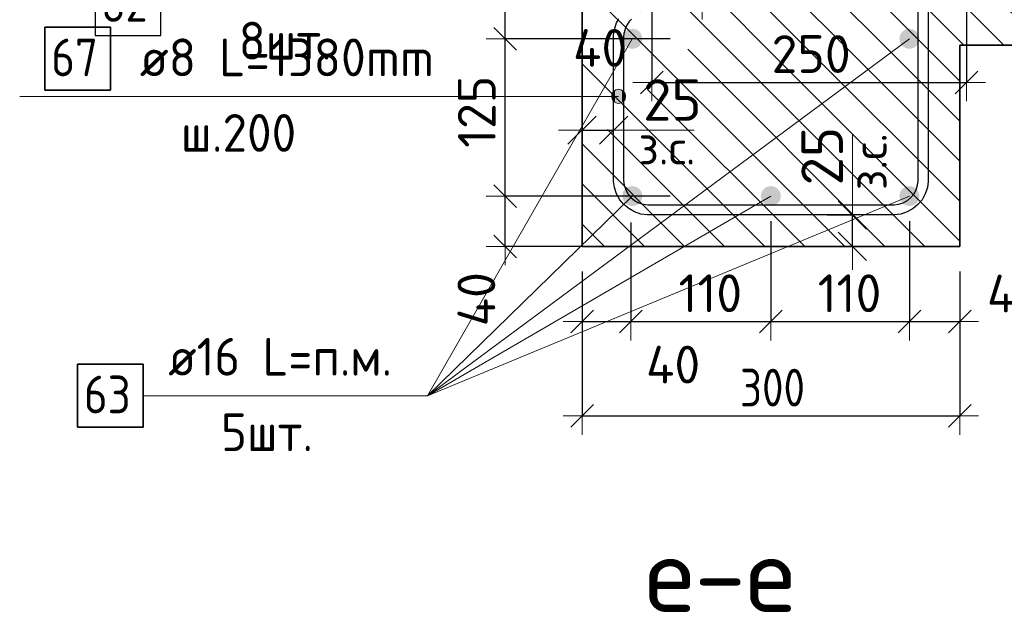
# Model space of a CAD drawing. Header units: metres. Extents: x -38 to 97, y -15 to 21.
# Tile 47 of 111: x 71.761 to 72.543, y 3.819 to 4.291. Entities that reach past the tile are written whole.
import ezdxf

# ---------------------------------------------------------------- set-up
doc = ezdxf.new("R2010")
doc.units = ezdxf.units.M
doc.header["$PDMODE"] = 65
for name, color, linetype, lineweight in [('XR$4$Арм.стержн.горизонт. 1', 180, 'Continuous', 35), ('XR$4$Размерная линия (1)', 7, 'Continuous', 13), ('XR$6$Арм.стержн. Арматура края', 96, 'Continuous', 35), ('XR$6$Арм.стержн.горизонт. 1', 180, 'Continuous', 35), ('XR$6$Размерная линия (1)', 7, 'Continuous', 13), ('XR$6$Размерная линия_ общее', 7, 'Continuous', 13)]:
    doc.layers.add(name, color=color, linetype=linetype, lineweight=lineweight)
doc.styles.add('ISOCPEUR', font='txt')
doc.dimstyles.new('DIMSTYLE_13', dxfattribs={"dimtxt": 0.033, "dimasz": 0.0375, "dimexe": 0, "dimexo": 0, "dimgap": 0.0165, "dimtad": 2, "dimdec": 0, "dimlfac": 1000, "dimrnd": 1, "dimzin": 12, "dimdsep": 46, "dimtxsty": 'ISOCPEUR', "dimblk1": 'ALL_ML_STRICH', "dimblk2": 'ALL_ML_STRICH', "dimsah": 1, "dimcen": 0, "dimclrd": 7, "dimclre": 256, "dimclrt": 7, "dimadec": 0, "dimazin": 0, "dimtfac": 1, "dimtdec": 0, "dimtix": 1, "dimtmove": 2, "dimatfit": 3, "dimfxl": 0, "dimtvp": 1.2, "dimtzin": 0, "dimlwd": 0, "dimlwe": -3, "dimarcsym": 0})
doc.dimstyles.new('DIMSTYLE_14', dxfattribs={"dimtxt": 0.03, "dimasz": 0.03, "dimexe": 0, "dimexo": 0, "dimgap": 0.015, "dimtad": 2, "dimdec": 0, "dimlfac": 1000, "dimrnd": 1, "dimzin": 12, "dimdsep": 46, "dimtxsty": 'ISOCPEUR', "dimblk1": 'ALL_ML_STRICH', "dimblk2": 'ALL_ML_STRICH', "dimsah": 1, "dimcen": 0, "dimclrd": 7, "dimclre": 256, "dimclrt": 7, "dimadec": 0, "dimazin": 0, "dimtfac": 1, "dimtdec": 0, "dimtix": 1, "dimtmove": 2, "dimatfit": 3, "dimfxl": 0, "dimtzin": 0, "dimlwd": 0, "dimlwe": -3, "dimarcsym": 0})
doc.dimstyles.new('DIMSTYLE_18', dxfattribs={"dimtxt": 0.03, "dimasz": 0.03, "dimexe": 0, "dimexo": 0, "dimgap": 0.015, "dimtad": 0, "dimdec": 0, "dimlfac": 1000, "dimrnd": 1, "dimzin": 12, "dimdsep": 46, "dimtxsty": 'ISOCPEUR', "dimblk1": 'ALL_ML_STRICH', "dimblk2": 'ALL_ML_STRICH', "dimsah": 1, "dimcen": 0, "dimclrd": 7, "dimclre": 256, "dimclrt": 7, "dimadec": 0, "dimazin": 0, "dimtfac": 1, "dimtdec": 0, "dimtix": 1, "dimtmove": 2, "dimatfit": 3, "dimfxl": 0, "dimtvp": 1.2, "dimtzin": 0, "dimlwd": 0, "dimlwe": -3, "dimarcsym": 0})
doc.dimstyles.new('DIMSTYLE_25', dxfattribs={"dimtxt": 0.03, "dimasz": 0.03, "dimexe": 0, "dimexo": 0, "dimgap": 0.015, "dimtad": 2, "dimdec": 0, "dimlfac": 1000, "dimrnd": 5, "dimzin": 12, "dimdsep": 46, "dimtxsty": 'ISOCPEUR', "dimblk1": 'ALL_ML_STRICH', "dimblk2": 'ALL_ML_STRICH', "dimsah": 1, "dimcen": 0, "dimclrd": 7, "dimclre": 256, "dimclrt": 7, "dimadec": 0, "dimazin": 0, "dimtfac": 1, "dimtdec": 0, "dimtix": 1, "dimtmove": 2, "dimatfit": 3, "dimfxl": 0, "dimtvp": 1.2, "dimtzin": 0, "dimlwd": 0, "dimlwe": -3, "dimarcsym": 0})
doc.dimstyles.new('DIMSTYLE_26', dxfattribs={"dimtxt": 0.03, "dimasz": 0.03, "dimexe": 0, "dimexo": 0, "dimgap": 0.015, "dimtad": 2, "dimdec": 0, "dimlfac": 1000, "dimrnd": 5, "dimzin": 12, "dimdsep": 46, "dimtxsty": 'ISOCPEUR', "dimblk1": 'ALL_ML_STRICH', "dimblk2": 'ALL_ML_STRICH', "dimsah": 1, "dimcen": 0, "dimclrd": 7, "dimclre": 256, "dimclrt": 7, "dimadec": 0, "dimazin": 0, "dimtfac": 1, "dimtdec": 0, "dimtix": 1, "dimtmove": 2, "dimatfit": 3, "dimfxl": 0, "dimtzin": 0, "dimlwd": 0, "dimlwe": -3, "dimarcsym": 0})
doc.dimstyles.new('DIMSTYLE_34', dxfattribs={"dimtxt": 0.03, "dimasz": 0.03, "dimexe": 0, "dimexo": 0, "dimgap": 0.015, "dimtad": 0, "dimdec": 0, "dimlfac": 1000, "dimrnd": 5, "dimzin": 12, "dimdsep": 46, "dimtxsty": 'ISOCPEUR', "dimblk1": 'ALL_ML_STRICH', "dimblk2": 'ALL_ML_STRICH', "dimsah": 1, "dimcen": 0, "dimclrd": 7, "dimclre": 256, "dimclrt": 7, "dimadec": 0, "dimazin": 0, "dimtfac": 1, "dimtdec": 0, "dimtix": 1, "dimtmove": 2, "dimatfit": 3, "dimfxl": 0, "dimtvp": 1.2, "dimtzin": 0, "dimlwd": 0, "dimlwe": -3, "dimarcsym": 0})
pattern_1 = [(135, (0, 0), (-0.031819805, -0.031819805), [0.4, -0.05, 0, -0.05]), (135, (-0.01591, -0.01591), (-0.031819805, -0.031819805), [0.8, -0.1, 0.1, -0.1])]

# ---------------------------------------------------------------- blocks, each defined once
blk = doc.blocks.new('ALL_ML_STRICH')
at = {"color": 0, "linetype": 'ByBlock', "lineweight": -2}
for p, q in [((0, -0.5), (0, 0.5)), ((-0.3, -0.3), (0.3, 0.3)), ((-1, 0), (0.5, 0))]:
    blk.add_line(p, q, dxfattribs=at)
blk = doc.blocks.new('*D164')
at = {"layer": 'DEFPOINTS', "color": 7, "linetype": 'Continuous', "lineweight": 13, "transparency": 33554687}
for p in [(72.26266, 4.38139), (72.51262, 4.38139), (72.26266, 4.24116)]:
    blk.add_point(p, dxfattribs=at)
at = {"layer": 'XR$4$Размерная линия (1)', "color": 9, "linetype": 'Continuous', "lineweight": -2, "true_color": 0xc7c7c7, "transparency": 33554687}
for p, q in [((72.26266, 4.36139), (72.26266, 4.24116)), ((72.51262, 4.36139), (72.51262, 4.24116))]:
    blk.add_line(p, q, dxfattribs=at)
at = {"layer": 'XR$4$Размерная линия (1)', "color": 7, "linetype": 'Continuous', "lineweight": -2, "transparency": 33554687}
blk.add_line((72.26266, 4.24116), (72.51262, 4.24116), dxfattribs=at)
at = {"layer": 'XR$4$Размерная линия (1)', "color": 7, "linetype": 'Continuous', "lineweight": 13, "transparency": 33554687, "xscale": 0.03, "yscale": 0.03, "zscale": 0.03, "rotation": 180}
blk.add_blockref('ALL_ML_STRICH', (72.26266, 4.24116), dxfattribs=at)
at = {"layer": 'XR$4$Размерная линия (1)', "color": 7, "linetype": 'Continuous', "lineweight": 13, "transparency": 33554687, "xscale": 0.03, "yscale": 0.03, "zscale": 0.03}
blk.add_blockref('ALL_ML_STRICH', (72.51262, 4.24116), dxfattribs=at)
at = {"layer": 'XR$4$Размерная линия (1)', "color": 7, "linetype": 'Continuous', "lineweight": 13, "transparency": 33554687, "insert": (72.38914, 4.26366), "char_height": 0.03, "width": 0.09, "attachment_point": 5, "style": 'ISOCPEUR'}
blk.add_mtext('\\A1;{250}', dxfattribs=at)
blk = doc.blocks.new('*D170')
at = {"layer": 'DEFPOINTS', "color": 7, "linetype": 'Continuous', "lineweight": 13, "transparency": 33554687}
for p in [(72.30259, 4.42139), (72.26266, 4.38139), (72.26266, 4.30616)]:
    blk.add_point(p, dxfattribs=at)
at = {"layer": 'XR$4$Размерная линия (1)', "color": 9, "linetype": 'Continuous', "lineweight": -2, "true_color": 0xc7c7c7, "transparency": 33554687}
for p, q in [((72.30259, 4.40139), (72.30259, 4.30616)), ((72.26266, 4.36139), (72.26266, 4.30616))]:
    blk.add_line(p, q, dxfattribs=at)
at = {"layer": 'XR$4$Размерная линия (1)', "color": 7, "linetype": 'Continuous', "lineweight": -2, "transparency": 33554687}
blk.add_line((72.26266, 4.30616), (72.30259, 4.30616), dxfattribs=at)
at = {"layer": 'XR$4$Размерная линия (1)', "color": 7, "linetype": 'Continuous', "lineweight": 13, "transparency": 33554687, "xscale": 0.03, "yscale": 0.03, "zscale": 0.03, "rotation": 180}
blk.add_blockref('ALL_ML_STRICH', (72.26266, 4.30616), dxfattribs=at)
at = {"layer": 'XR$4$Размерная линия (1)', "color": 7, "linetype": 'Continuous', "lineweight": 13, "transparency": 33554687, "xscale": 0.03, "yscale": 0.03, "zscale": 0.03}
blk.add_blockref('ALL_ML_STRICH', (72.30259, 4.30616), dxfattribs=at)
at = {"layer": 'XR$4$Размерная линия (1)', "color": 7, "linetype": 'Continuous', "lineweight": 13, "transparency": 33554687, "insert": (72.22158, 4.26855), "char_height": 0.03, "width": 0.06, "attachment_point": 5, "style": 'ISOCPEUR'}
blk.add_mtext('\\A1;{40}', dxfattribs=at)
blk = doc.blocks.new('*D479')
at = {"layer": 'DEFPOINTS', "color": 7, "linetype": 'Continuous', "lineweight": 13, "transparency": 33554687}
for p in [(72.3819, 4.13578), (72.3869, 4.11078), (72.42189, 4.11078)]:
    blk.add_point(p, dxfattribs=at)
at = {"layer": 'XR$6$Размерная линия_ общее', "color": 253, "linetype": 'Continuous', "lineweight": -2, "true_color": 0xa0a0a0, "transparency": 33554687}
for p, q in [((72.4019, 4.13578), (72.42189, 4.13578)), ((72.4069, 4.11078), (72.42189, 4.11078))]:
    blk.add_line(p, q, dxfattribs=at)
at = {"layer": 'XR$6$Размерная линия_ общее', "color": 7, "linetype": 'Continuous', "lineweight": -2, "transparency": 33554687}
blk.add_line((72.42189, 4.11078), (72.42189, 4.13578), dxfattribs=at)
at = {"layer": 'XR$6$Размерная линия_ общее', "color": 7, "linetype": 'Continuous', "lineweight": 13, "transparency": 33554687, "xscale": 0.0375, "yscale": 0.0375, "zscale": 0.0375}
for p, rotation in [((72.42189, 4.13578), 90), ((72.42189, 4.11078), 270)]:
    blk.add_blockref('ALL_ML_STRICH', p, dxfattribs=dict(at, rotation=rotation))
at = {"layer": 'XR$6$Размерная линия_ общее', "color": 7, "linetype": 'Continuous', "lineweight": 13, "transparency": 33554687, "insert": (72.4221, 4.15556), "char_height": 0.027, "width": 0.00135, "attachment_point": 1, "rotation": 90, "line_spacing_factor": 0.60241, "style": 'ISOCPEUR'}
blk.add_mtext('з.с.', dxfattribs=at)
at = {"layer": 'XR$6$Размерная линия_ общее', "color": 7, "linetype": 'Continuous', "lineweight": 13, "transparency": 33554687, "insert": (72.39789, 4.18251), "char_height": 0.033, "width": 0.066, "attachment_point": 5, "rotation": 90, "style": 'ISOCPEUR'}
blk.add_mtext('\\A1;{25}', dxfattribs=at)
blk = doc.blocks.new('*D613')
at = {"layer": 'DEFPOINTS', "color": 7, "linetype": 'Continuous', "lineweight": 13, "transparency": 33554687}
for p in [(72.2072, 4.11078), (72.5072, 4.11078), (72.2072, 3.97602)]:
    blk.add_point(p, dxfattribs=at)
at = {"layer": 'XR$6$Размерная линия (1)', "color": 9, "linetype": 'Continuous', "lineweight": -2, "true_color": 0xc7c7c7, "transparency": 33554687}
for p, q in [((72.2072, 4.09078), (72.2072, 3.97602)), ((72.5072, 4.09078), (72.5072, 3.97602))]:
    blk.add_line(p, q, dxfattribs=at)
at = {"layer": 'XR$6$Размерная линия (1)', "color": 7, "linetype": 'Continuous', "lineweight": -2, "transparency": 33554687}
blk.add_line((72.2072, 3.97602), (72.5072, 3.97602), dxfattribs=at)
at = {"layer": 'XR$6$Размерная линия (1)', "color": 7, "linetype": 'Continuous', "lineweight": 13, "transparency": 33554687, "xscale": 0.03, "yscale": 0.03, "zscale": 0.03, "rotation": 180}
blk.add_blockref('ALL_ML_STRICH', (72.2072, 3.97602), dxfattribs=at)
at = {"layer": 'XR$6$Размерная линия (1)', "color": 7, "linetype": 'Continuous', "lineweight": 13, "transparency": 33554687, "xscale": 0.03, "yscale": 0.03, "zscale": 0.03}
blk.add_blockref('ALL_ML_STRICH', (72.5072, 3.97602), dxfattribs=at)
at = {"layer": 'XR$6$Размерная линия (1)', "color": 7, "linetype": 'Continuous', "lineweight": 13, "transparency": 33554687, "insert": (72.35845, 3.99852), "char_height": 0.03, "width": 0.075, "attachment_point": 5, "style": 'ISOCPEUR'}
blk.add_mtext('\\W0.83;\\A1;{300}', dxfattribs=at)
blk = doc.blocks.new('*D614')
at = {"layer": 'DEFPOINTS', "color": 7, "linetype": 'Continuous', "lineweight": 13, "transparency": 33554687}
for p in [(72.24606, 4.14965), (72.2072, 4.11078), (72.2072, 4.05102)]:
    blk.add_point(p, dxfattribs=at)
at = {"layer": 'XR$6$Размерная линия (1)', "color": 9, "linetype": 'Continuous', "lineweight": -2, "true_color": 0xc7c7c7, "transparency": 33554687}
for p, q in [((72.24606, 4.12965), (72.24606, 4.05102)), ((72.2072, 4.09078), (72.2072, 4.05102))]:
    blk.add_line(p, q, dxfattribs=at)
at = {"layer": 'XR$6$Размерная линия (1)', "color": 7, "linetype": 'Continuous', "lineweight": -2, "transparency": 33554687}
blk.add_line((72.2072, 4.05102), (72.24606, 4.05102), dxfattribs=at)
at = {"layer": 'XR$6$Размерная линия (1)', "color": 7, "linetype": 'Continuous', "lineweight": 13, "transparency": 33554687, "xscale": 0.03, "yscale": 0.03, "zscale": 0.03, "rotation": 180}
blk.add_blockref('ALL_ML_STRICH', (72.2072, 4.05102), dxfattribs=at)
at = {"layer": 'XR$6$Размерная линия (1)', "color": 7, "linetype": 'Continuous', "lineweight": 13, "transparency": 33554687, "xscale": 0.03, "yscale": 0.03, "zscale": 0.03}
blk.add_blockref('ALL_ML_STRICH', (72.24606, 4.05102), dxfattribs=at)
at = {"layer": 'XR$6$Размерная линия (1)', "color": 7, "linetype": 'Continuous', "lineweight": 13, "transparency": 33554687, "insert": (72.27952, 4.01683), "char_height": 0.03, "width": 0.06, "attachment_point": 5, "style": 'ISOCPEUR'}
blk.add_mtext('\\A1;{40}', dxfattribs=at)
blk = doc.blocks.new('*D615')
at = {"layer": 'DEFPOINTS', "color": 7, "linetype": 'Continuous', "lineweight": 13, "transparency": 33554687}
for p in [(72.24606, 4.14965), (72.35712, 4.15078), (72.24606, 4.05102)]:
    blk.add_point(p, dxfattribs=at)
at = {"layer": 'XR$6$Размерная линия (1)', "color": 9, "linetype": 'Continuous', "lineweight": -2, "true_color": 0xc7c7c7, "transparency": 33554687}
for p, q in [((72.24606, 4.12965), (72.24606, 4.05102)), ((72.35712, 4.13078), (72.35712, 4.05102))]:
    blk.add_line(p, q, dxfattribs=at)
at = {"layer": 'XR$6$Размерная линия (1)', "color": 7, "linetype": 'Continuous', "lineweight": -2, "transparency": 33554687}
blk.add_line((72.24606, 4.05102), (72.35712, 4.05102), dxfattribs=at)
at = {"layer": 'XR$6$Размерная линия (1)', "color": 7, "linetype": 'Continuous', "lineweight": 13, "transparency": 33554687, "xscale": 0.03, "yscale": 0.03, "zscale": 0.03, "rotation": 180}
blk.add_blockref('ALL_ML_STRICH', (72.24606, 4.05102), dxfattribs=at)
at = {"layer": 'XR$6$Размерная линия (1)', "color": 7, "linetype": 'Continuous', "lineweight": 13, "transparency": 33554687, "xscale": 0.03, "yscale": 0.03, "zscale": 0.03}
blk.add_blockref('ALL_ML_STRICH', (72.35712, 4.05102), dxfattribs=at)
at = {"layer": 'XR$6$Размерная линия (1)', "color": 7, "linetype": 'Continuous', "lineweight": 13, "transparency": 33554687, "insert": (72.30909, 4.07352), "char_height": 0.03, "width": 0.09, "attachment_point": 5, "style": 'ISOCPEUR'}
blk.add_mtext('\\A1;{110}', dxfattribs=at)
blk = doc.blocks.new('*D616')
at = {"layer": 'DEFPOINTS', "color": 7, "linetype": 'Continuous', "lineweight": 13, "transparency": 33554687}
for p in [(72.35712, 4.15078), (72.4672, 4.15078), (72.35712, 4.05102)]:
    blk.add_point(p, dxfattribs=at)
at = {"layer": 'XR$6$Размерная линия (1)', "color": 9, "linetype": 'Continuous', "lineweight": -2, "true_color": 0xc7c7c7, "transparency": 33554687}
for p, q in [((72.35712, 4.13078), (72.35712, 4.05102)), ((72.4672, 4.13078), (72.4672, 4.05102))]:
    blk.add_line(p, q, dxfattribs=at)
at = {"layer": 'XR$6$Размерная линия (1)', "color": 7, "linetype": 'Continuous', "lineweight": -2, "transparency": 33554687}
blk.add_line((72.35712, 4.05102), (72.4672, 4.05102), dxfattribs=at)
at = {"layer": 'XR$6$Размерная линия (1)', "color": 7, "linetype": 'Continuous', "lineweight": 13, "transparency": 33554687, "xscale": 0.03, "yscale": 0.03, "zscale": 0.03, "rotation": 180}
blk.add_blockref('ALL_ML_STRICH', (72.35712, 4.05102), dxfattribs=at)
at = {"layer": 'XR$6$Размерная линия (1)', "color": 7, "linetype": 'Continuous', "lineweight": 13, "transparency": 33554687, "xscale": 0.03, "yscale": 0.03, "zscale": 0.03}
blk.add_blockref('ALL_ML_STRICH', (72.4672, 4.05102), dxfattribs=at)
at = {"layer": 'XR$6$Размерная линия (1)', "color": 7, "linetype": 'Continuous', "lineweight": 13, "transparency": 33554687, "insert": (72.41966, 4.07352), "char_height": 0.03, "width": 0.09, "attachment_point": 5, "style": 'ISOCPEUR'}
blk.add_mtext('\\A1;{110}', dxfattribs=at)
blk = doc.blocks.new('*D617')
at = {"layer": 'DEFPOINTS', "color": 7, "linetype": 'Continuous', "lineweight": 13, "transparency": 33554687}
for p in [(72.4672, 4.15078), (72.5072, 4.11078), (72.4672, 4.05102)]:
    blk.add_point(p, dxfattribs=at)
at = {"layer": 'XR$6$Размерная линия (1)', "color": 9, "linetype": 'Continuous', "lineweight": -2, "true_color": 0xc7c7c7, "transparency": 33554687}
for p, q in [((72.4672, 4.13078), (72.4672, 4.05102)), ((72.5072, 4.09078), (72.5072, 4.05102))]:
    blk.add_line(p, q, dxfattribs=at)
at = {"layer": 'XR$6$Размерная линия (1)', "color": 7, "linetype": 'Continuous', "lineweight": -2, "transparency": 33554687}
blk.add_line((72.4672, 4.05102), (72.5072, 4.05102), dxfattribs=at)
at = {"layer": 'XR$6$Размерная линия (1)', "color": 7, "linetype": 'Continuous', "lineweight": 13, "transparency": 33554687, "xscale": 0.03, "yscale": 0.03, "zscale": 0.03, "rotation": 180}
blk.add_blockref('ALL_ML_STRICH', (72.4672, 4.05102), dxfattribs=at)
at = {"layer": 'XR$6$Размерная линия (1)', "color": 7, "linetype": 'Continuous', "lineweight": 13, "transparency": 33554687, "xscale": 0.03, "yscale": 0.03, "zscale": 0.03}
blk.add_blockref('ALL_ML_STRICH', (72.5072, 4.05102), dxfattribs=at)
at = {"layer": 'XR$6$Размерная линия (1)', "color": 7, "linetype": 'Continuous', "lineweight": 13, "transparency": 33554687, "insert": (72.55028, 4.07331), "char_height": 0.03, "width": 0.06, "attachment_point": 5, "style": 'ISOCPEUR'}
blk.add_mtext('\\A1;{40}', dxfattribs=at)
blk = doc.blocks.new('*D618')
at = {"layer": 'DEFPOINTS', "color": 7, "linetype": 'Continuous', "lineweight": 13, "transparency": 33554687}
for p in [(72.29712, 4.15078), (72.14607, 4.11078), (72.2572, 4.11078)]:
    blk.add_point(p, dxfattribs=at)
at = {"layer": 'XR$6$Размерная линия (1)', "color": 9, "linetype": 'Continuous', "lineweight": -2, "true_color": 0xc7c7c7, "transparency": 33554687}
for p, q in [((72.27712, 4.15078), (72.14607, 4.15078)), ((72.2372, 4.11078), (72.14607, 4.11078))]:
    blk.add_line(p, q, dxfattribs=at)
at = {"layer": 'XR$6$Размерная линия (1)', "color": 7, "linetype": 'Continuous', "lineweight": -2, "transparency": 33554687}
blk.add_line((72.14607, 4.11078), (72.14607, 4.15078), dxfattribs=at)
at = {"layer": 'XR$6$Размерная линия (1)', "color": 7, "linetype": 'Continuous', "lineweight": 13, "transparency": 33554687, "xscale": 0.03, "yscale": 0.03, "zscale": 0.03}
for p, rotation in [((72.14607, 4.15078), 90), ((72.14607, 4.11078), 270)]:
    blk.add_blockref('ALL_ML_STRICH', p, dxfattribs=dict(at, rotation=rotation))
at = {"layer": 'XR$6$Размерная линия (1)', "color": 7, "linetype": 'Continuous', "lineweight": 13, "transparency": 33554687, "insert": (72.12328, 4.0688), "char_height": 0.03, "width": 0.06, "attachment_point": 5, "rotation": 90, "style": 'ISOCPEUR'}
blk.add_mtext('\\A1;{40}', dxfattribs=at)
blk = doc.blocks.new('*D619')
at = {"layer": 'DEFPOINTS', "color": 7, "linetype": 'Continuous', "lineweight": 13, "transparency": 33554687}
for p in [(72.29712, 4.27578), (72.14607, 4.15078), (72.29712, 4.15078)]:
    blk.add_point(p, dxfattribs=at)
at = {"layer": 'XR$6$Размерная линия (1)', "color": 9, "linetype": 'Continuous', "lineweight": -2, "true_color": 0xc7c7c7, "transparency": 33554687}
for p, q in [((72.27712, 4.27578), (72.14607, 4.27578)), ((72.27712, 4.15078), (72.14607, 4.15078))]:
    blk.add_line(p, q, dxfattribs=at)
at = {"layer": 'XR$6$Размерная линия (1)', "color": 7, "linetype": 'Continuous', "lineweight": -2, "transparency": 33554687}
blk.add_line((72.14607, 4.15078), (72.14607, 4.27578), dxfattribs=at)
at = {"layer": 'XR$6$Размерная линия (1)', "color": 7, "linetype": 'Continuous', "lineweight": 13, "transparency": 33554687, "xscale": 0.03, "yscale": 0.03, "zscale": 0.03}
for p, rotation in [((72.14607, 4.27578), 90), ((72.14607, 4.15078), 270)]:
    blk.add_blockref('ALL_ML_STRICH', p, dxfattribs=dict(at, rotation=rotation))
at = {"layer": 'XR$6$Размерная линия (1)', "color": 7, "linetype": 'Continuous', "lineweight": 13, "transparency": 33554687, "insert": (72.12357, 4.21778), "char_height": 0.03, "width": 0.09, "attachment_point": 5, "rotation": 90, "style": 'ISOCPEUR'}
blk.add_mtext('\\A1;{125}', dxfattribs=at)
blk = doc.blocks.new('*D620')
at = {"layer": 'DEFPOINTS', "color": 7, "linetype": 'Continuous', "lineweight": 13, "transparency": 33554687}
for p in [(72.2072, 4.31078), (72.14607, 4.27578), (72.29712, 4.27578)]:
    blk.add_point(p, dxfattribs=at)
at = {"layer": 'XR$6$Размерная линия (1)', "color": 9, "linetype": 'Continuous', "lineweight": -2, "true_color": 0xc7c7c7, "transparency": 33554687}
for p, q in [((72.1872, 4.31078), (72.14607, 4.31078)), ((72.27712, 4.27578), (72.14607, 4.27578))]:
    blk.add_line(p, q, dxfattribs=at)
at = {"layer": 'XR$6$Размерная линия (1)', "color": 7, "linetype": 'Continuous', "lineweight": -2, "transparency": 33554687}
blk.add_line((72.14607, 4.27578), (72.14607, 4.31078), dxfattribs=at)
at = {"layer": 'XR$6$Размерная линия (1)', "color": 7, "linetype": 'Continuous', "lineweight": 13, "transparency": 33554687, "xscale": 0.03, "yscale": 0.03, "zscale": 0.03}
for p, rotation in [((72.14607, 4.31078), 90), ((72.14607, 4.27578), 270)]:
    blk.add_blockref('ALL_ML_STRICH', p, dxfattribs=dict(at, rotation=rotation))
at = {"layer": 'XR$6$Размерная линия (1)', "color": 7, "linetype": 'Continuous', "lineweight": 13, "transparency": 33554687, "insert": (72.12342, 4.34742), "char_height": 0.03, "width": 0.06, "attachment_point": 5, "rotation": 90, "style": 'ISOCPEUR'}
blk.add_mtext('\\A1;{35}', dxfattribs=at)
blk = doc.blocks.new('*D621')
at = {"layer": 'DEFPOINTS', "color": 7, "linetype": 'Continuous', "lineweight": 13, "transparency": 33554687}
for p in [(72.2072, 4.20315), (72.2072, 4.16817), (72.2322, 4.16317)]:
    blk.add_point(p, dxfattribs=at)
at = {"layer": 'XR$6$Размерная линия_ общее', "color": 253, "linetype": 'Continuous', "lineweight": -2, "true_color": 0xa0a0a0, "transparency": 33554687}
for p, q in [((72.2072, 4.18817), (72.2072, 4.20315)), ((72.2322, 4.18317), (72.2322, 4.20315))]:
    blk.add_line(p, q, dxfattribs=at)
at = {"layer": 'XR$6$Размерная линия_ общее', "color": 7, "linetype": 'Continuous', "lineweight": -2, "transparency": 33554687}
blk.add_line((72.2072, 4.20315), (72.2322, 4.20315), dxfattribs=at)
at = {"layer": 'XR$6$Размерная линия_ общее', "color": 7, "linetype": 'Continuous', "lineweight": 13, "transparency": 33554687, "xscale": 0.0375, "yscale": 0.0375, "zscale": 0.0375, "rotation": 180}
blk.add_blockref('ALL_ML_STRICH', (72.2072, 4.20315), dxfattribs=at)
at = {"layer": 'XR$6$Размерная линия_ общее', "color": 7, "linetype": 'Continuous', "lineweight": 13, "transparency": 33554687, "xscale": 0.0375, "yscale": 0.0375, "zscale": 0.0375}
blk.add_blockref('ALL_ML_STRICH', (72.2322, 4.20315), dxfattribs=at)
at = {"layer": 'XR$6$Размерная линия_ общее', "color": 7, "linetype": 'Continuous', "lineweight": 13, "transparency": 33554687, "insert": (72.27892, 4.22715), "char_height": 0.033, "width": 0.066, "attachment_point": 5, "style": 'ISOCPEUR'}
blk.add_mtext('\\A1;{25}', dxfattribs=at)
at = {"layer": 'XR$6$Размерная линия_ общее', "color": 7, "linetype": 'Continuous', "lineweight": 13, "transparency": 33554687, "insert": (72.25197, 4.20294), "char_height": 0.027, "width": 0.00135, "attachment_point": 1, "line_spacing_factor": 0.60241, "style": 'ISOCPEUR'}
blk.add_mtext('з.с.', dxfattribs=at)

msp = doc.modelspace()

# ---------------------------------------------------------------- hatches: boundary and pattern name
at = {"linetype": 'Continuous', "lineweight": 13, "transparency": 33554687}
h = msp.add_hatch(dxfattribs=at)
h.set_pattern_fill('__________540', scale=0.015, style=0, pattern_type=2)
h.set_pattern_definition(pattern_1)
h.paths.add_polyline_path([(72.2872, 4.47078), (72.2872, 4.35078), (72.2072, 4.31078), (72.2072, 4.27078), (72.89885, 4.27078), (72.89885, 4.47078)], flags=0)
h = msp.add_hatch(dxfattribs=at)
h.set_pattern_fill('__________540', scale=0.015, style=0, pattern_type=2)
h.set_pattern_definition(pattern_1)
h.paths.add_polyline_path([(72.5072, 4.27078), (72.2072, 4.27078), (72.2072, 4.11078), (72.5072, 4.11078)], flags=0)
at = {"layer": 'XR$6$Арм.стержн. Арматура края', "linetype": 'Continuous', "lineweight": 13, "transparency": 33554687}
for points in [[(72.23136, 4.22717), (72.23136, 4.23279), (72.23057, 4.22998)], [(72.23136, 4.23279), (72.23338, 4.22514), (72.23338, 4.23482)], [(72.23136, 4.23279), (72.23136, 4.22717), (72.23338, 4.22514)], [(72.23338, 4.23482), (72.2362, 4.22435), (72.2362, 4.23561)], [(72.23338, 4.23482), (72.23338, 4.22514), (72.2362, 4.22435)], [(72.2362, 4.23561), (72.2362, 4.22435), (72.23901, 4.22514)], [(72.2362, 4.23561), (72.23901, 4.22514), (72.23901, 4.23482)], [(72.23901, 4.23482), (72.23901, 4.22514), (72.24103, 4.22717)], [(72.23901, 4.23482), (72.24103, 4.22717), (72.24103, 4.23279)], [(72.24103, 4.23279), (72.24103, 4.22717), (72.24182, 4.22998)]]:
    msp.add_hatch(color=7, dxfattribs=at).paths.add_polyline_path(points)
at = {"layer": 'XR$6$Арм.стержн.горизонт. 1', "linetype": 'Continuous', "lineweight": 50, "transparency": 33554687}
for points in [[(72.25512, 4.27578), (72.25451, 4.27885), (72.25278, 4.28144), (72.25018, 4.28317), (72.24712, 4.28378), (72.24406, 4.28317), (72.24146, 4.28144), (72.23973, 4.27885), (72.23912, 4.27578), (72.23973, 4.27272), (72.24146, 4.27013), (72.24406, 4.26839), (72.24712, 4.26778), (72.25018, 4.26839), (72.25278, 4.27013), (72.25451, 4.27272)], [(72.4752, 4.27578), (72.47459, 4.27885), (72.47285, 4.28144), (72.47026, 4.28317), (72.4672, 4.28378), (72.46413, 4.28317), (72.46154, 4.28144), (72.4598, 4.27885), (72.4592, 4.27578), (72.4598, 4.27272), (72.46154, 4.27013), (72.46413, 4.26839), (72.4672, 4.26778), (72.47026, 4.26839), (72.47285, 4.27013), (72.47459, 4.27272)], [(72.25512, 4.15078), (72.25451, 4.15385), (72.25278, 4.15644), (72.25018, 4.15817), (72.24712, 4.15878), (72.24406, 4.15817), (72.24146, 4.15644), (72.23973, 4.15385), (72.23912, 4.15078), (72.23973, 4.14772), (72.24146, 4.14513), (72.24406, 4.14339), (72.24712, 4.14278), (72.25018, 4.14339), (72.25278, 4.14513), (72.25451, 4.14772)], [(72.36512, 4.15078), (72.36451, 4.15385), (72.36278, 4.15644), (72.36018, 4.15817), (72.35712, 4.15878), (72.35406, 4.15817), (72.35146, 4.15644), (72.34973, 4.15385), (72.34912, 4.15078), (72.34973, 4.14772), (72.35146, 4.14513), (72.35406, 4.14339), (72.35712, 4.14278), (72.36018, 4.14339), (72.36278, 4.14513), (72.36451, 4.14772)], [(72.4752, 4.15078), (72.47459, 4.15385), (72.47285, 4.15644), (72.47026, 4.15817), (72.4672, 4.15878), (72.46413, 4.15817), (72.46154, 4.15644), (72.4598, 4.15385), (72.4592, 4.15078), (72.4598, 4.14772), (72.46154, 4.14513), (72.46413, 4.14339), (72.4672, 4.14278), (72.47026, 4.14339), (72.47285, 4.14513), (72.47459, 4.14772)]]:
    msp.add_hatch(color=7, dxfattribs=at).paths.add_polyline_path(points)

# ---------------------------------------------------------------- linework, layer by layer
at = {"color": 7, "linetype": 'Continuous', "lineweight": 35, "transparency": 33554687}
for p, q in [((72.2072, 4.31078), (72.2072, 4.27078)), ((72.2072, 4.27078), (72.2072, 4.11078)), ((72.5072, 4.27078), (72.89885, 4.27078)), ((72.5072, 4.11078), (72.5072, 4.27078)), ((72.2072, 4.11078), (72.5072, 4.11078))]:
    msp.add_line(p, q, dxfattribs=at)
at = {"color": 7, "linetype": 'Continuous', "lineweight": 13, "transparency": 33554687}
for p, q in [((72.2322, 4.20315), (72.2962, 4.20315)), ((72.42189, 4.13578), (72.42189, 4.19978))]:
    msp.add_line(p, q, dxfattribs=at)
at = {"layer": 'XR$4$Арм.стержн.горизонт. 1', "color": 7, "linetype": 'Continuous', "lineweight": 25, "transparency": 33554687}
msp.add_lwpolyline([(71.82058, 4.2783), (71.87258, 4.2783), (71.87258, 4.3283), (71.82058, 4.3283), (71.82058, 4.2783)], dxfattribs=at)
at = {"layer": 'XR$6$Арм.стержн. Арматура края', "color": 7, "linetype": 'Continuous', "lineweight": 13, "transparency": 33554687}
for p, q in [((72.2362, 4.23561), (72.2362, 4.23561)), ((71.76055, 4.22998), (72.13355, 4.22998)), ((72.13355, 4.22998), (72.2362, 4.22998)), ((72.23057, 4.22998), (72.23057, 4.22998)), ((72.2362, 4.22435), (72.2362, 4.22435)), ((72.24182, 4.22998), (72.24182, 4.22998))]:
    msp.add_line(p, q, dxfattribs=at)
at = {"layer": 'XR$6$Арм.стержн. Арматура края', "color": 40, "linetype": 'Continuous', "lineweight": 25, "transparency": 33554687}
for points in [[(72.4822, 4.37078), (72.4822, 4.16246), (72.48152, 4.15758), (72.47984, 4.1525), (72.47722, 4.14782), (72.47401, 4.14397), (72.47016, 4.14076), (72.46548, 4.13814), (72.4604, 4.13646), (72.45552, 4.13578), (72.25887, 4.13578), (72.25399, 4.13646), (72.24891, 4.13814), (72.24424, 4.14076), (72.24039, 4.14397), (72.23717, 4.14782), (72.23455, 4.1525), (72.23287, 4.15758), (72.2322, 4.16246), (72.2322, 4.27782), (72.23254, 4.28134), (72.23338, 4.28496), (72.23468, 4.28844), (72.23637, 4.29162)], [(72.24649, 4.29144), (72.24468, 4.28949), (72.24319, 4.2874), (72.24199, 4.28514), (72.24105, 4.28265), (72.24046, 4.28005), (72.2402, 4.27743), (72.2402, 4.16302), (72.2407, 4.1594), (72.24191, 4.15574), (72.24378, 4.15238), (72.24606, 4.14965), (72.24879, 4.14737), (72.25215, 4.14549), (72.25581, 4.14429), (72.25943, 4.14378), (72.45496, 4.14378), (72.45858, 4.14429), (72.46224, 4.14549), (72.4656, 4.14737), (72.46833, 4.14965), (72.47061, 4.15238), (72.47248, 4.15574), (72.47369, 4.1594), (72.4742, 4.16301), (72.4742, 4.37078)]]:
    msp.add_lwpolyline(points, dxfattribs=at)
at = {"layer": 'XR$6$Арм.стержн. Арматура края', "color": 7, "linetype": 'Continuous', "lineweight": 35, "transparency": 33554687}
msp.add_lwpolyline([(71.78055, 4.23498), (71.83255, 4.23498), (71.83255, 4.28498), (71.78055, 4.28498), (71.78055, 4.23498)], dxfattribs=at)
at = {"layer": 'XR$6$Арм.стержн. Арматура края', "color": 7, "linetype": 'Continuous', "lineweight": 13, "transparency": 33554687}
msp.add_circle((72.2362, 4.22998), 0.00563, dxfattribs=at)
at = {"layer": 'XR$6$Арм.стержн.горизонт. 1', "color": 7, "linetype": 'Continuous', "lineweight": 13, "transparency": 33554687}
for p, q in [((72.08449, 3.99207), (72.24712, 4.27578)), ((72.08449, 3.99207), (72.4672, 4.27578)), ((72.08449, 3.99207), (72.24712, 4.15078)), ((72.08449, 3.99207), (72.35712, 4.15078)), ((72.08449, 3.99207), (72.4672, 4.15078)), ((71.85849, 3.99207), (72.08449, 3.99207))]:
    msp.add_line(p, q, dxfattribs=at)
at = {"layer": 'XR$6$Арм.стержн.горизонт. 1', "color": 7, "linetype": 'Continuous', "lineweight": 35, "transparency": 33554687}
msp.add_lwpolyline([(71.80649, 3.96707), (71.85849, 3.96707), (71.85849, 4.01707), (71.80649, 4.01707), (71.80649, 3.96707)], dxfattribs=at)

# ---------------------------------------------------------------- texts
at = {"color": 7, "linetype": 'Continuous', "lineweight": 13, "transparency": 33554687, "insert": (72.37657, 3.8202), "char_height": 0.06, "width": 0.1533913, "attachment_point": 9, "style": 'ISOCPEUR'}
msp.add_mtext('\\A1;{\\fISOCPEUR|i0|b0;\\H0.060000;\\W1.000000;\\C7;е-е}\\P', dxfattribs=at)
at = {"layer": 'XR$4$Арм.стержн.горизонт. 1', "color": 7, "linetype": 'Continuous', "lineweight": 25, "transparency": 33554687, "char_height": 0.03, "attachment_point": 7, "style": 'ISOCPEUR'}
for s, insert, width in [('\\W0.87;62', (71.82558, 4.2893), 0.0550811), ('\\W0.94;8шт. ', (71.93458, 4.2593), 0.1161286)]:
    msp.add_mtext(s, dxfattribs=dict(at, insert=insert, width=width))
at = {"layer": 'XR$6$Арм.стержн. Арматура края', "color": 7, "linetype": 'Continuous', "lineweight": 25, "transparency": 33554687, "char_height": 0.03, "attachment_point": 7, "style": 'ISOCPEUR'}
for s, insert, width in [('\\W0.87;67', (71.78555, 4.24598), 0.0550812), ('\\W0.96; ø8 L=1380mm ', (71.83755, 4.24598), 0.2902696), ('\\W0.95;ш.200 ', (71.88855, 4.18598), 0.1311996)]:
    msp.add_mtext(s, dxfattribs=dict(at, insert=insert, width=width))
at = {"layer": 'XR$6$Арм.стержн.горизонт. 1', "color": 7, "linetype": 'Continuous', "lineweight": 25, "transparency": 33554687, "char_height": 0.03, "attachment_point": 7, "style": 'ISOCPEUR'}
for s, insert, width in [('\\W0.94;ø16 L=п.м.', (71.87849, 4.00807), 0.1999832), ('\\W0.87;63', (71.81149, 3.97807), 0.0550812), ('\\W0.94;5шт. ', (71.92049, 3.94807), 0.1161286)]:
    msp.add_mtext(s, dxfattribs=dict(at, insert=insert, width=width))

# ---------------------------------------------------------------- dimensions: what is measured, and where the dimension line sits
at = {"layer": 'XR$4$Размерная линия (1)', "color": 7, "linetype": 'Continuous', "lineweight": 13, "transparency": 33554687}
for base, p2, dimstyle, picture, middle in [((72.30259, 4.30616), (72.30259, 4.40139), 'DIMSTYLE_18', '*D170', (72.22158, 4.26855)), ((72.51262, 4.24116), (72.51262, 4.36139), 'DIMSTYLE_14', '*D164', (72.38914, 4.26366))]:
    dim = msp.add_linear_dim(base=base, p1=(72.26266, 4.36139), p2=p2, dimstyle=dimstyle, override={"dimpost": '<>', "dimclrd": 7, "dimclre": 9, "dimclrt": 7, "dimlwd": 0, "dimlwe": 65533}, dxfattribs=at)
    dim.commit()
    dim.dimension.update_dxf_attribs({"geometry": picture, "text_midpoint": middle, "dimtype": 160})
at = {"layer": 'XR$6$Размерная линия (1)', "color": 7, "linetype": 'Continuous', "lineweight": 13, "transparency": 33554687}
for base, p1, p2, dimstyle, picture, middle in [((72.14607, 4.31078), (72.27712, 4.27578), (72.1872, 4.31078), 'DIMSTYLE_25', '*D620', (72.12342, 4.34742)), ((72.14607, 4.27578), (72.27712, 4.15078), (72.27712, 4.27578), 'DIMSTYLE_26', '*D619', (72.12357, 4.21778)), ((72.14607, 4.15078), (72.2372, 4.11078), (72.27712, 4.15078), 'DIMSTYLE_25', '*D618', (72.12328, 4.0688))]:
    dim = msp.add_linear_dim(base=base, p1=p1, p2=p2, angle=90, dimstyle=dimstyle, override={"dimpost": '<>', "dimclrd": 7, "dimclre": 9, "dimclrt": 7, "dimlwd": 0, "dimlwe": 65533}, dxfattribs=at)
    dim.commit()
    dim.dimension.update_dxf_attribs({"geometry": picture, "text_midpoint": middle, "dimtype": 160})
for base, p1, p2, dimstyle, picture, middle in [((72.24606, 4.05102), (72.2072, 4.09078), (72.24606, 4.12965), 'DIMSTYLE_34', '*D614', (72.27952, 4.01683)), ((72.35712, 4.05102), (72.24606, 4.12965), (72.35712, 4.13078), 'DIMSTYLE_26', '*D615', (72.30909, 4.07352)), ((72.4672, 4.05102), (72.35712, 4.13078), (72.4672, 4.13078), 'DIMSTYLE_26', '*D616', (72.41966, 4.07352)), ((72.5072, 4.05102), (72.4672, 4.13078), (72.5072, 4.09078), 'DIMSTYLE_25', '*D617', (72.55028, 4.07331)), ((72.5072, 3.97602), (72.2072, 4.09078), (72.5072, 4.09078), 'DIMSTYLE_26', '*D613', (72.35845, 3.99852))]:
    dim = msp.add_linear_dim(base=base, p1=p1, p2=p2, dimstyle=dimstyle, override={"dimpost": '<>', "dimclrd": 7, "dimclre": 9, "dimclrt": 7, "dimlwd": 0, "dimlwe": 65533}, dxfattribs=at)
    dim.commit()
    dim.dimension.update_dxf_attribs({"geometry": picture, "text_midpoint": middle, "dimtype": 160})
at = {"layer": 'XR$6$Размерная линия_ общее', "color": 7, "linetype": 'Continuous', "lineweight": 13, "transparency": 33554687}
dim = msp.add_linear_dim(base=(72.2322, 4.20315), p1=(72.2072, 4.18817), p2=(72.2322, 4.18317), text='<>\\Xз.с.', dimstyle='DIMSTYLE_13', override={"dimpost": '<>', "dimclrd": 7, "dimclre": 253, "dimclrt": 7, "dimlwd": 0, "dimlwe": 65533}, dxfattribs=at)
dim.commit()
dim.dimension.update_dxf_attribs({"geometry": '*D621', "text_midpoint": (72.27892, 4.22715), "dimtype": 160})
dim = msp.add_linear_dim(base=(72.42189, 4.13578), p1=(72.4069, 4.11078), p2=(72.4019, 4.13578), angle=90, text='<>\\Xз.с.', dimstyle='DIMSTYLE_13', override={"dimpost": '<>', "dimclrd": 7, "dimclre": 253, "dimclrt": 7, "dimlwd": 0, "dimlwe": 65533}, dxfattribs=at)
dim.commit()
dim.dimension.update_dxf_attribs({"geometry": '*D479', "text_midpoint": (72.39789, 4.18251), "dimtype": 160})

doc.saveas('drawing.dxf')
